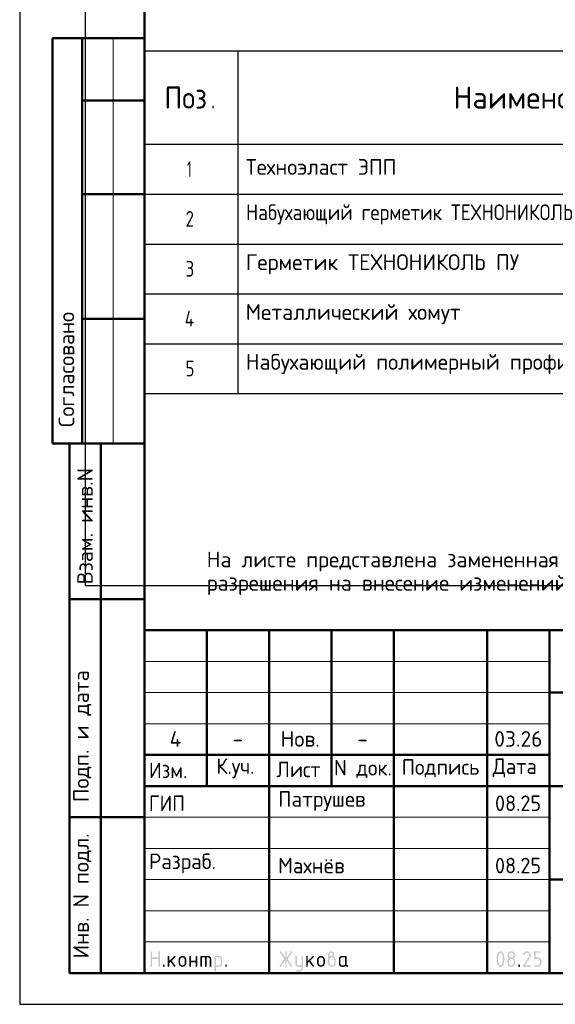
# Model space of a CAD drawing. Header units: millimetres. Extents: x 0 to 21000, y 0 to 29700.
# Tile 1 of 12: x 0 to 8593, y 0 to 15797. Entities that reach past the tile are written whole.
import ezdxf

# ---------------------------------------------------------------- set-up
doc = ezdxf.new("R2010")
doc.units = ezdxf.units.MM
doc.layers.add('Standard', color=7, linetype='Continuous', lineweight=25)
doc.layers.add('Общий02', color=7, linetype='Continuous', lineweight=18)
doc.styles.add('ISOCPEUR', font='txt')

msp = doc.modelspace()

# ---------------------------------------------------------------- hatches: boundary and pattern name
at = {"layer": 'Standard', "linetype": 'Continuous', "lineweight": 25, "transparency": 33554687}
for points in [[(2099, 614), (2099, 839), (2099, 840), (2099, 842), (2099, 843), (2100, 844), (2100, 845), (2101, 846), (2101, 847), (2102, 848), (2103, 849), (2104, 850), (2105, 850), (2106, 851), (2107, 851), (2109, 851), (2110, 851), (2112, 851), (2113, 851), (2115, 851), (2116, 851), (2117, 851), (2118, 850), (2119, 850), (2120, 849), (2121, 848), (2122, 847), (2122, 846), (2123, 845), (2123, 844), (2124, 843), (2124, 842), (2124, 840), (2124, 839), (2124, 751), (2224, 751), (2224, 839), (2224, 840), (2224, 842), (2224, 843), (2225, 844), (2225, 845), (2226, 846), (2226, 847), (2227, 848), (2228, 849), (2229, 850), (2230, 850), (2231, 851), (2232, 851), (2233, 851), (2235, 851), (2236, 851), (2238, 851), (2239, 851), (2241, 851), (2242, 851), (2243, 850), (2244, 850), (2245, 849), (2246, 848), (2247, 847), (2247, 846), (2248, 845), (2248, 844), (2249, 843), (2249, 842), (2249, 840), (2249, 839), (2249, 614), (2249, 612), (2249, 611), (2249, 609), (2248, 608), (2248, 607), (2247, 606), (2247, 605), (2246, 604), (2245, 604), (2244, 603), (2243, 602), (2242, 602), (2241, 602), (2239, 601), (2238, 601), (2236, 601), (2235, 601), (2233, 601), (2232, 602), (2231, 602), (2230, 602), (2229, 603), (2228, 604), (2227, 604), (2226, 605), (2226, 606), (2225, 607), (2225, 608), (2224, 609), (2224, 611), (2224, 612), (2224, 614), (2224, 726), (2124, 726), (2124, 614), (2124, 612), (2124, 611), (2124, 609), (2123, 608), (2123, 607), (2122, 606), (2122, 605), (2121, 604), (2120, 604), (2119, 603), (2118, 602), (2117, 602), (2116, 602), (2115, 601), (2113, 601), (2112, 601), (2110, 601), (2109, 601), (2107, 602), (2106, 602), (2105, 602), (2104, 603), (2103, 604), (2102, 604), (2101, 605), (2101, 606), (2100, 607), (2100, 608), (2099, 609), (2099, 611), (2099, 612)], [(4259, 704), (4194, 607), (4193, 605), (4192, 604), (4191, 603), (4190, 603), (4188, 602), (4187, 602), (4185, 601), (4183, 601), (4182, 601), (4180, 601), (4179, 602), (4178, 602), (4177, 603), (4176, 603), (4175, 604), (4174, 605), (4173, 605), (4173, 606), (4172, 607), (4172, 609), (4171, 610), (4171, 611), (4171, 613), (4171, 614), (4171, 616), (4172, 618), (4172, 619), (4173, 621), (4243, 726), (4173, 832), (4172, 833), (4172, 835), (4171, 837), (4171, 838), (4171, 840), (4171, 841), (4171, 843), (4172, 844), (4172, 845), (4173, 846), (4173, 847), (4174, 848), (4175, 849), (4176, 849), (4177, 850), (4178, 850), (4179, 851), (4181, 851), (4182, 851), (4184, 851), (4185, 851), (4187, 851), (4188, 851), (4189, 850), (4191, 849), (4192, 848), (4193, 847), (4194, 846), (4259, 749), (4259, 839), (4259, 840), (4259, 842), (4259, 843), (4259, 844), (4260, 845), (4260, 846), (4261, 847), (4262, 848), (4262, 849), (4263, 850), (4264, 850), (4266, 851), (4267, 851), (4268, 851), (4269, 851), (4271, 851), (4273, 851), (4274, 851), (4275, 851), (4277, 851), (4278, 850), (4279, 850), (4280, 849), (4280, 848), (4281, 847), (4282, 846), (4282, 845), (4283, 844), (4283, 843), (4283, 842), (4284, 840), (4284, 839), (4284, 749), (4348, 846), (4349, 847), (4350, 848), (4351, 849), (4353, 850), (4354, 851), (4356, 851), (4357, 851), (4359, 851), (4360, 851), (4361, 851), (4362, 851), (4363, 850), (4365, 850), (4366, 849), (4367, 848), (4367, 847), (4368, 847), (4369, 846), (4370, 845), (4370, 843), (4371, 842), (4371, 841), (4371, 840), (4371, 839), (4371, 837), (4371, 835), (4370, 833), (4369, 832), (4299, 726), (4369, 621), (4370, 619), (4371, 617), (4371, 616), (4371, 614), (4371, 613), (4371, 611), (4371, 610), (4370, 609), (4370, 608), (4369, 607), (4368, 606), (4368, 605), (4367, 604), (4366, 603), (4365, 603), (4364, 602), (4363, 602), (4361, 602), (4360, 601), (4359, 601), (4357, 601), (4356, 602), (4354, 602), (4353, 603), (4351, 603), (4350, 604), (4349, 605), (4348, 607), (4284, 704), (4284, 614), (4284, 612), (4283, 611), (4283, 609), (4283, 608), (4282, 607), (4282, 606), (4281, 605), (4280, 604), (4280, 604), (4279, 603), (4278, 602), (4277, 602), (4275, 602), (4274, 601), (4273, 601), (4271, 601), (4269, 601), (4268, 601), (4267, 602), (4266, 602), (4264, 602), (4263, 603), (4262, 604), (4262, 604), (4261, 605), (4260, 606), (4260, 607), (4259, 608), (4259, 609), (4259, 611), (4259, 612), (4259, 614)], [(8137, 851), (8140, 851), (8144, 851), (8147, 851), (8150, 850), (8153, 850), (8156, 849), (8158, 848), (8161, 847), (8164, 846), (8167, 844), (8169, 843), (8172, 841), (8174, 839), (8177, 837), (8179, 835), (8181, 833), (8184, 831), (8186, 828), (8188, 826), (8189, 823), (8191, 821), (8193, 818), (8194, 816), (8195, 813), (8196, 810), (8197, 807), (8198, 804), (8198, 801), (8199, 798), (8199, 795), (8200, 792), (8200, 789), (8200, 784), (8199, 780), (8198, 775), (8197, 771), (8195, 766), (8193, 762), (8191, 757), (8188, 753), (8110, 626), (8187, 626), (8189, 626), (8190, 626), (8191, 626), (8193, 626), (8194, 625), (8195, 625), (8196, 624), (8197, 623), (8197, 622), (8198, 621), (8198, 620), (8199, 619), (8199, 618), (8199, 617), (8200, 615), (8200, 614), (8200, 612), (8199, 611), (8199, 610), (8199, 608), (8198, 607), (8198, 606), (8197, 605), (8197, 604), (8196, 604), (8195, 603), (8194, 602), (8193, 602), (8191, 602), (8190, 601), (8189, 601), (8187, 601), (8087, 601), (8086, 601), (8084, 601), (8083, 602), (8082, 602), (8081, 602), (8080, 603), (8079, 604), (8078, 604), (8077, 605), (8076, 606), (8076, 607), (8075, 608), (8075, 609), (8075, 611), (8075, 612), (8075, 614), (8075, 616), (8075, 617), (8076, 619), (8077, 621), (8168, 768), (8170, 771), (8171, 773), (8172, 776), (8173, 778), (8174, 781), (8174, 783), (8175, 786), (8175, 789), (8175, 793), (8174, 796), (8173, 800), (8172, 803), (8171, 806), (8168, 809), (8166, 813), (8164, 815), (8161, 818), (8158, 820), (8155, 822), (8152, 823), (8148, 825), (8145, 826), (8141, 826), (8137, 826), (8135, 826), (8132, 826), (8129, 825), (8127, 824), (8124, 823), (8122, 822), (8119, 820), (8117, 818), (8114, 816), (8112, 814), (8110, 812), (8107, 809), (8105, 806), (8103, 802), (8100, 799), (8098, 795), (8097, 793), (8096, 792), (8095, 791), (8094, 790), (8092, 790), (8091, 789), (8089, 789), (8087, 789), (8086, 789), (8084, 789), (8083, 789), (8082, 790), (8081, 790), (8080, 791), (8079, 791), (8078, 792), (8077, 793), (8076, 794), (8076, 795), (8075, 796), (8075, 797), (8075, 798), (8075, 800), (8075, 801), (8075, 803), (8075, 804), (8075, 805), (8076, 806), (8079, 812), (8082, 817), (8085, 822), (8088, 826), (8092, 830), (8095, 834), (8099, 837), (8103, 840), (8107, 843), (8111, 845), (8115, 847), (8119, 848), (8123, 850), (8128, 851), (8132, 851)], [(8250, 739), (8250, 839), (8250, 840), (8250, 842), (8250, 843), (8250, 844), (8251, 845), (8251, 846), (8252, 847), (8253, 848), (8253, 849), (8254, 850), (8255, 850), (8257, 851), (8258, 851), (8259, 851), (8261, 851), (8262, 851), (8349, 851), (8351, 851), (8352, 851), (8354, 851), (8355, 851), (8356, 850), (8357, 850), (8358, 849), (8359, 848), (8359, 847), (8360, 846), (8361, 845), (8361, 844), (8361, 843), (8362, 842), (8362, 840), (8362, 839), (8362, 837), (8362, 836), (8361, 834), (8361, 833), (8361, 832), (8360, 831), (8359, 830), (8359, 829), (8358, 829), (8357, 828), (8356, 827), (8355, 827), (8354, 827), (8352, 826), (8351, 826), (8349, 826), (8275, 826), (8275, 751), (8312, 751), (8315, 751), (8318, 751), (8322, 751), (8324, 750), (8327, 750), (8330, 749), (8333, 748), (8336, 747), (8339, 746), (8341, 744), (8344, 743), (8347, 741), (8349, 739), (8351, 737), (8354, 735), (8356, 733), (8358, 731), (8360, 728), (8362, 726), (8364, 723), (8366, 721), (8367, 718), (8369, 715), (8370, 713), (8371, 710), (8372, 707), (8373, 704), (8373, 701), (8374, 698), (8374, 695), (8374, 692), (8374, 689), (8374, 664), (8374, 661), (8374, 657), (8374, 654), (8373, 651), (8373, 648), (8372, 645), (8371, 643), (8370, 640), (8369, 637), (8367, 634), (8366, 632), (8364, 629), (8362, 627), (8360, 624), (8358, 622), (8356, 620), (8354, 617), (8351, 615), (8349, 613), (8346, 612), (8344, 610), (8341, 608), (8339, 607), (8336, 606), (8333, 605), (8330, 604), (8327, 603), (8324, 602), (8321, 602), (8318, 602), (8315, 601), (8312, 601), (8262, 601), (8261, 601), (8259, 601), (8258, 602), (8257, 602), (8255, 602), (8254, 603), (8253, 604), (8253, 604), (8252, 605), (8251, 606), (8251, 607), (8250, 608), (8250, 610), (8250, 611), (8250, 612), (8250, 614), (8250, 615), (8250, 617), (8250, 618), (8250, 619), (8251, 620), (8251, 621), (8252, 622), (8253, 623), (8253, 624), (8254, 625), (8255, 625), (8257, 626), (8258, 626), (8259, 626), (8261, 626), (8262, 626), (8312, 626), (8316, 626), (8319, 627), (8323, 628), (8326, 629), (8330, 630), (8333, 632), (8336, 634), (8338, 637), (8341, 640), (8343, 643), (8345, 646), (8347, 649), (8348, 653), (8349, 656), (8349, 660), (8349, 664), (8349, 689), (8349, 693), (8349, 696), (8348, 700), (8347, 703), (8345, 707), (8343, 710), (8341, 713), (8338, 715), (8336, 718), (8333, 720), (8330, 722), (8326, 724), (8323, 725), (8319, 726), (8316, 726), (8312, 726), (8262, 726), (8261, 726), (8259, 726), (8258, 727), (8257, 727), (8255, 727), (8254, 728), (8253, 729), (8253, 729), (8252, 730), (8251, 731), (8251, 732), (8250, 733), (8250, 734), (8250, 736), (8250, 737)], [(2299, 626), (2299, 628), (2299, 629), (2299, 631), (2300, 632), (2300, 633), (2301, 634), (2301, 635), (2302, 636), (2303, 637), (2304, 637), (2305, 638), (2306, 638), (2307, 638), (2309, 639), (2310, 639), (2312, 639), (2313, 639), (2314, 639), (2316, 638), (2317, 638), (2318, 638), (2319, 637), (2320, 637), (2321, 636), (2322, 635), (2322, 634), (2323, 633), (2323, 632), (2324, 631), (2324, 629), (2324, 628), (2324, 626), (2324, 614), (2324, 612), (2324, 611), (2324, 610), (2323, 608), (2323, 607), (2322, 606), (2322, 605), (2321, 604), (2320, 604), (2319, 603), (2318, 602), (2317, 602), (2316, 602), (2314, 601), (2313, 601), (2312, 601), (2310, 601), (2309, 601), (2307, 602), (2306, 602), (2305, 602), (2304, 603), (2303, 604), (2302, 604), (2301, 605), (2301, 606), (2300, 607), (2300, 608), (2299, 610), (2299, 611), (2299, 612), (2299, 614)], [(2399, 694), (2478, 773), (2478, 773), (2479, 774), (2480, 775), (2482, 775), (2483, 776), (2484, 776), (2485, 776), (2486, 776), (2488, 776), (2489, 776), (2491, 776), (2492, 775), (2493, 775), (2494, 774), (2495, 774), (2496, 773), (2497, 772), (2497, 771), (2498, 770), (2498, 769), (2499, 768), (2499, 767), (2499, 765), (2499, 764), (2499, 762), (2499, 761), (2498, 760), (2498, 759), (2497, 758), (2497, 757), (2496, 756), (2495, 755), (2440, 700), (2496, 621), (2498, 619), (2498, 617), (2499, 616), (2499, 614), (2499, 612), (2499, 611), (2499, 609), (2498, 608), (2498, 607), (2497, 606), (2497, 605), (2496, 604), (2495, 604), (2494, 603), (2493, 602), (2492, 602), (2491, 602), (2489, 601), (2488, 601), (2486, 601), (2485, 601), (2483, 602), (2482, 602), (2481, 603), (2479, 603), (2478, 604), (2477, 605), (2476, 607), (2422, 682), (2399, 659), (2399, 614), (2399, 612), (2399, 611), (2399, 609), (2398, 608), (2398, 607), (2397, 606), (2397, 605), (2396, 604), (2395, 604), (2394, 603), (2393, 602), (2392, 602), (2391, 602), (2389, 601), (2388, 601), (2386, 601), (2385, 601), (2383, 601), (2382, 602), (2381, 602), (2380, 602), (2379, 603), (2378, 604), (2377, 604), (2376, 605), (2376, 606), (2375, 607), (2375, 608), (2374, 609), (2374, 611), (2374, 612), (2374, 614), (2374, 764), (2374, 765), (2374, 767), (2374, 768), (2375, 769), (2375, 770), (2376, 771), (2376, 772), (2377, 773), (2378, 774), (2379, 774), (2380, 775), (2381, 775), (2382, 776), (2383, 776), (2385, 776), (2386, 776), (2388, 776), (2389, 776), (2391, 776), (2392, 775), (2393, 775), (2394, 774), (2395, 774), (2396, 773), (2397, 772), (2397, 771), (2398, 770), (2398, 769), (2399, 768), (2399, 767), (2399, 765), (2399, 764)], [(2749, 676), (2749, 614), (2749, 612), (2748, 611), (2748, 609), (2748, 608), (2747, 607), (2747, 606), (2746, 605), (2746, 604), (2745, 604), (2744, 603), (2743, 602), (2742, 602), (2740, 602), (2739, 601), (2738, 601), (2736, 601), (2735, 601), (2733, 601), (2732, 602), (2731, 602), (2729, 602), (2729, 603), (2728, 604), (2727, 604), (2726, 605), (2725, 606), (2725, 607), (2724, 608), (2724, 609), (2724, 611), (2724, 612), (2724, 614), (2724, 764), (2724, 765), (2724, 767), (2724, 768), (2724, 769), (2725, 770), (2725, 771), (2726, 772), (2727, 773), (2728, 774), (2729, 774), (2729, 775), (2731, 775), (2732, 776), (2733, 776), (2735, 776), (2736, 776), (2738, 776), (2739, 776), (2740, 776), (2742, 775), (2743, 775), (2744, 774), (2745, 774), (2746, 773), (2746, 772), (2747, 771), (2747, 770), (2748, 769), (2748, 768), (2748, 767), (2749, 765), (2749, 764), (2749, 701), (2823, 701), (2823, 764), (2823, 765), (2824, 767), (2824, 768), (2824, 769), (2825, 770), (2825, 771), (2826, 772), (2826, 773), (2827, 774), (2828, 774), (2829, 775), (2830, 775), (2832, 776), (2833, 776), (2834, 776), (2836, 776), (2837, 776), (2839, 776), (2840, 776), (2841, 775), (2843, 775), (2843, 774), (2844, 774), (2845, 773), (2846, 772), (2847, 771), (2847, 770), (2848, 769), (2848, 768), (2848, 767), (2848, 765), (2848, 764), (2848, 614), (2848, 612), (2848, 611), (2848, 609), (2848, 608), (2847, 607), (2847, 606), (2846, 605), (2845, 604), (2844, 604), (2843, 603), (2843, 602), (2841, 602), (2840, 602), (2839, 601), (2837, 601), (2836, 601), (2834, 601), (2833, 601), (2832, 602), (2830, 602), (2829, 602), (2828, 603), (2827, 604), (2826, 604), (2826, 605), (2825, 606), (2825, 607), (2824, 608), (2824, 609), (2824, 611), (2823, 612), (2823, 614), (2823, 676)], [(2911, 776), (3023, 776), (3026, 776), (3028, 776), (3031, 776), (3033, 775), (3036, 775), (3038, 774), (3040, 773), (3043, 773), (3045, 772), (3047, 770), (3049, 769), (3051, 768), (3053, 767), (3055, 765), (3057, 763), (3059, 762), (3061, 760), (3062, 758), (3064, 756), (3065, 754), (3067, 752), (3068, 750), (3069, 748), (3070, 745), (3071, 743), (3071, 741), (3072, 739), (3072, 736), (3073, 734), (3073, 731), (3073, 729), (3073, 726), (3073, 614), (3073, 612), (3073, 611), (3073, 609), (3073, 608), (3072, 607), (3072, 606), (3071, 605), (3070, 604), (3069, 604), (3068, 603), (3067, 602), (3066, 602), (3065, 602), (3064, 601), (3062, 601), (3061, 601), (3059, 601), (3058, 601), (3057, 602), (3055, 602), (3054, 602), (3053, 603), (3052, 604), (3051, 604), (3051, 605), (3050, 606), (3049, 607), (3049, 608), (3049, 609), (3048, 611), (3048, 612), (3048, 614), (3048, 726), (3048, 729), (3048, 731), (3047, 734), (3046, 736), (3046, 738), (3044, 740), (3043, 742), (3041, 744), (3039, 746), (3037, 747), (3035, 748), (3033, 749), (3031, 750), (3028, 751), (3026, 751), (3023, 751), (2998, 751), (2998, 614), (2998, 612), (2998, 611), (2998, 609), (2998, 608), (2997, 607), (2997, 606), (2996, 605), (2995, 604), (2995, 604), (2994, 603), (2993, 602), (2991, 602), (2990, 602), (2989, 601), (2987, 601), (2986, 601), (2984, 601), (2983, 601), (2982, 602), (2980, 602), (2979, 602), (2978, 603), (2977, 604), (2977, 604), (2976, 605), (2975, 606), (2975, 607), (2974, 608), (2974, 609), (2974, 611), (2973, 612), (2973, 614), (2973, 751), (2924, 751), (2924, 614), (2924, 612), (2923, 611), (2923, 609), (2923, 608), (2922, 607), (2922, 606), (2921, 605), (2920, 604), (2920, 604), (2919, 603), (2918, 602), (2916, 602), (2915, 602), (2914, 601), (2913, 601), (2911, 601), (2909, 601), (2908, 601), (2907, 602), (2906, 602), (2904, 602), (2903, 603), (2902, 604), (2902, 604), (2901, 605), (2900, 606), (2900, 607), (2899, 608), (2899, 609), (2899, 611), (2898, 612), (2898, 614), (2898, 764), (2898, 765), (2899, 767), (2899, 768), (2899, 769), (2900, 770), (2900, 771), (2901, 772), (2902, 773), (2902, 774), (2903, 774), (2904, 775), (2906, 775), (2907, 776), (2908, 776), (2909, 776)], [(3298, 626), (3298, 628), (3298, 629), (3299, 631), (3299, 632), (3299, 633), (3300, 634), (3301, 635), (3301, 636), (3302, 637), (3303, 637), (3304, 638), (3305, 638), (3307, 638), (3308, 639), (3309, 639), (3311, 639), (3312, 639), (3314, 639), (3315, 638), (3316, 638), (3317, 638), (3318, 637), (3319, 637), (3320, 636), (3321, 635), (3322, 634), (3322, 633), (3323, 632), (3323, 631), (3323, 629), (3323, 628), (3323, 626), (3323, 614), (3323, 612), (3323, 611), (3323, 610), (3323, 608), (3322, 607), (3322, 606), (3321, 605), (3320, 604), (3319, 604), (3318, 603), (3317, 602), (3316, 602), (3315, 602), (3314, 601), (3312, 601), (3311, 601), (3309, 601), (3308, 601), (3307, 602), (3305, 602), (3304, 602), (3303, 603), (3302, 604), (3301, 604), (3301, 605), (3300, 606), (3299, 607), (3299, 608), (3299, 610), (3298, 611), (3298, 612), (3298, 614)], [(4521, 576), (4521, 601), (4471, 601), (4468, 601), (4466, 602), (4463, 602), (4461, 602), (4458, 603), (4456, 603), (4454, 604), (4452, 605), (4449, 606), (4447, 607), (4445, 608), (4443, 609), (4441, 611), (4439, 612), (4437, 614), (4436, 616), (4434, 618), (4432, 620), (4431, 622), (4429, 624), (4428, 626), (4427, 628), (4426, 630), (4425, 632), (4424, 634), (4423, 637), (4422, 639), (4422, 641), (4422, 644), (4421, 646), (4421, 649), (4421, 651), (4421, 764), (4421, 765), (4421, 767), (4421, 768), (4422, 769), (4422, 770), (4423, 771), (4423, 772), (4424, 773), (4425, 774), (4426, 774), (4427, 775), (4428, 775), (4429, 776), (4431, 776), (4432, 776), (4434, 776), (4435, 776), (4437, 776), (4438, 776), (4439, 775), (4440, 775), (4441, 774), (4442, 774), (4443, 773), (4444, 772), (4444, 771), (4445, 770), (4445, 769), (4446, 768), (4446, 767), (4446, 765), (4446, 764), (4446, 651), (4446, 649), (4447, 646), (4447, 644), (4448, 642), (4449, 640), (4450, 638), (4452, 636), (4454, 634), (4455, 632), (4457, 630), (4459, 629), (4462, 628), (4464, 627), (4466, 627), (4468, 626), (4471, 626), (4521, 626), (4521, 764), (4521, 765), (4521, 767), (4521, 768), (4522, 769), (4522, 770), (4523, 771), (4523, 772), (4524, 773), (4525, 774), (4526, 774), (4527, 775), (4528, 775), (4529, 776), (4530, 776), (4532, 776), (4533, 776), (4535, 776), (4536, 776), (4538, 776), (4539, 775), (4540, 775), (4541, 774), (4542, 774), (4543, 773), (4544, 772), (4544, 771), (4545, 770), (4545, 769), (4545, 768), (4546, 767), (4546, 765), (4546, 764), (4546, 576), (4546, 574), (4546, 571), (4545, 569), (4545, 566), (4545, 564), (4544, 562), (4543, 559), (4542, 557), (4541, 555), (4540, 553), (4539, 551), (4538, 549), (4537, 547), (4535, 545), (4533, 543), (4532, 541), (4530, 539), (4528, 538), (4526, 536), (4524, 535), (4522, 533), (4520, 532), (4518, 531), (4516, 530), (4514, 529), (4511, 528), (4509, 528), (4507, 527), (4504, 527), (4502, 527), (4499, 526), (4497, 526), (4446, 526), (4445, 526), (4443, 527), (4442, 527), (4441, 527), (4440, 528), (4439, 528), (4438, 529), (4437, 529), (4436, 530), (4435, 531), (4435, 532), (4434, 533), (4434, 535), (4434, 536), (4434, 537), (4434, 539), (4434, 540), (4434, 541), (4434, 542), (4435, 544), (4435, 545), (4436, 546), (4436, 547), (4437, 548), (4438, 549), (4439, 549), (4440, 550), (4442, 550), (4443, 551), (4444, 551), (4445, 551), (4446, 551), (4496, 551), (4499, 551), (4501, 552), (4503, 552), (4506, 553), (4508, 554), (4510, 555), (4512, 557), (4514, 558), (4515, 560), (4517, 562), (4518, 564), (4519, 566), (4520, 568), (4520, 571), (4521, 573)], [(4621, 694), (4700, 773), (4700, 773), (4701, 774), (4702, 775), (4704, 775), (4705, 776), (4706, 776), (4707, 776), (4708, 776), (4710, 776), (4711, 776), (4713, 776), (4714, 775), (4715, 775), (4716, 774), (4717, 774), (4718, 773), (4719, 772), (4719, 771), (4720, 770), (4720, 769), (4721, 768), (4721, 767), (4721, 765), (4721, 764), (4721, 762), (4721, 761), (4721, 760), (4720, 759), (4720, 758), (4719, 757), (4718, 756), (4717, 755), (4662, 700), (4719, 621), (4720, 619), (4720, 617), (4721, 616), (4721, 614), (4721, 612), (4721, 611), (4721, 609), (4720, 608), (4720, 607), (4719, 606), (4719, 605), (4718, 604), (4717, 604), (4716, 603), (4715, 602), (4714, 602), (4713, 602), (4711, 601), (4710, 601), (4708, 601), (4707, 601), (4705, 602), (4704, 602), (4703, 603), (4701, 603), (4700, 604), (4699, 605), (4698, 607), (4644, 682), (4621, 659), (4621, 614), (4621, 612), (4621, 611), (4621, 609), (4620, 608), (4620, 607), (4619, 606), (4619, 605), (4618, 604), (4617, 604), (4616, 603), (4615, 602), (4614, 602), (4613, 602), (4611, 601), (4610, 601), (4608, 601), (4607, 601), (4606, 601), (4604, 602), (4603, 602), (4602, 602), (4601, 603), (4600, 604), (4599, 604), (4598, 605), (4598, 606), (4597, 607), (4597, 608), (4596, 609), (4596, 611), (4596, 612), (4596, 614), (4596, 764), (4596, 765), (4596, 767), (4596, 768), (4597, 769), (4597, 770), (4598, 771), (4598, 772), (4599, 773), (4600, 774), (4601, 774), (4602, 775), (4603, 775), (4604, 776), (4606, 776), (4607, 776), (4608, 776), (4610, 776), (4611, 776), (4613, 776), (4614, 775), (4615, 775), (4616, 774), (4617, 774), (4618, 773), (4619, 772), (4619, 771), (4620, 770), (4620, 769), (4621, 768), (4621, 767), (4621, 765), (4621, 764)], [(8000, 626), (8000, 628), (8000, 629), (8000, 631), (8001, 632), (8001, 633), (8002, 634), (8002, 635), (8003, 636), (8004, 637), (8005, 637), (8006, 638), (8007, 638), (8008, 638), (8009, 639), (8011, 639), (8012, 639), (8014, 639), (8015, 639), (8017, 638), (8018, 638), (8019, 638), (8020, 637), (8021, 637), (8022, 636), (8023, 635), (8023, 634), (8024, 633), (8024, 632), (8024, 631), (8025, 629), (8025, 628), (8025, 626), (8025, 614), (8025, 612), (8025, 611), (8024, 610), (8024, 608), (8024, 607), (8023, 606), (8023, 605), (8022, 604), (8021, 604), (8020, 603), (8019, 602), (8018, 602), (8017, 602), (8015, 601), (8014, 601), (8012, 601), (8011, 601), (8009, 601), (8008, 602), (8007, 602), (8006, 602), (8005, 603), (8004, 604), (8003, 604), (8002, 605), (8002, 606), (8001, 607), (8001, 608), (8000, 610), (8000, 611), (8000, 612), (8000, 614)]]:
    msp.add_hatch(color=7, dxfattribs=at).paths.add_polyline_path(points, flags=16)
h = msp.add_hatch(color=7, dxfattribs=at)
h.paths.add_polyline_path([(4971, 764), (4975, 767), (4979, 769), (4982, 772), (4986, 773), (4990, 775), (4993, 775), (4997, 776), (5000, 776), (5002, 776), (5004, 777), (5006, 777), (5007, 778), (5009, 779), (5011, 781), (5013, 783), (5014, 785), (5016, 787), (5017, 789), (5018, 791), (5019, 793), (5020, 795), (5020, 797), (5021, 799), (5021, 801), (5021, 804), (5020, 806), (5020, 809), (5019, 811), (5018, 813), (5017, 815), (5015, 817), (5014, 819), (5012, 821), (5010, 822), (5008, 824), (5005, 824), (5003, 825), (5001, 826), (4998, 826), (4996, 826), (4993, 826), (4991, 826), (4988, 825), (4986, 824), (4984, 823), (4982, 822), (4980, 821), (4978, 819), (4976, 817), (4975, 815), (4973, 813), (4973, 811), (4972, 809), (4971, 806), (4971, 804), (4971, 801)])
h.paths.add_polyline_path([(5033, 771), (5037, 769), (5041, 767), (5045, 765), (5048, 762), (5052, 759), (5055, 756), (5058, 752), (5060, 748), (5063, 744), (5065, 740), (5067, 736), (5068, 732), (5069, 727), (5070, 723), (5070, 718), (5070, 714), (5070, 664), (5070, 661), (5070, 657), (5070, 654), (5069, 651), (5069, 648), (5068, 645), (5067, 642), (5066, 640), (5065, 637), (5063, 634), (5062, 632), (5060, 629), (5058, 627), (5056, 624), (5054, 622), (5052, 619), (5050, 617), (5048, 615), (5045, 613), (5043, 612), (5040, 610), (5037, 608), (5035, 607), (5032, 606), (5029, 605), (5026, 604), (5024, 603), (5021, 602), (5018, 602), (5014, 602), (5011, 601), (5008, 601), (5005, 601), (5002, 602), (4999, 602), (4996, 602), (4993, 603), (4990, 604), (4987, 605), (4984, 606), (4981, 607), (4979, 608), (4976, 610), (4973, 612), (4971, 613), (4968, 615), (4966, 617), (4964, 620), (4962, 622), (4960, 624), (4958, 627), (4956, 629), (4954, 632), (4953, 634), (4951, 637), (4950, 640), (4949, 643), (4948, 645), (4947, 648), (4947, 651), (4946, 654), (4946, 657), (4946, 661), (4946, 664), (4946, 801), (4946, 804), (4946, 806), (4946, 809), (4947, 811), (4947, 814), (4948, 816), (4948, 818), (4949, 821), (4950, 823), (4951, 825), (4953, 827), (4954, 829), (4955, 831), (4957, 833), (4958, 835), (4960, 837), (4962, 839), (4964, 840), (4966, 842), (4968, 843), (4970, 845), (4972, 846), (4974, 847), (4976, 848), (4979, 849), (4981, 849), (4983, 850), (4986, 850), (4988, 851), (4990, 851), (4993, 851), (4996, 851), (4998, 851), (5001, 851), (5003, 851), (5006, 850), (5008, 850), (5010, 849), (5013, 849), (5015, 848), (5017, 847), (5019, 846), (5021, 844), (5023, 843), (5025, 842), (5027, 840), (5029, 839), (5031, 837), (5033, 835), (5034, 833), (5036, 831), (5037, 829), (5039, 827), (5040, 825), (5041, 823), (5042, 821), (5043, 818), (5043, 816), (5044, 814), (5045, 811), (5045, 809), (5045, 806), (5045, 804), (5045, 801), (5045, 797), (5045, 792), (5044, 788), (5042, 784), (5041, 781), (5038, 777), (5036, 774)], flags=16)
h.paths.add_polyline_path([(5045, 664), (5045, 714), (5045, 718), (5045, 721), (5044, 725), (5043, 728), (5041, 732), (5039, 735), (5037, 738), (5035, 740), (5032, 743), (5029, 745), (5026, 747), (5023, 749), (5019, 750), (5016, 751), (5012, 751), (5008, 751), (5004, 751), (5001, 751), (4997, 750), (4994, 749), (4990, 747), (4987, 745), (4984, 743), (4982, 740), (4979, 738), (4977, 735), (4975, 732), (4973, 728), (4972, 725), (4971, 721), (4971, 718), (4971, 714), (4971, 664), (4971, 660), (4971, 656), (4972, 653), (4973, 649), (4975, 646), (4977, 643), (4979, 640), (4982, 637), (4984, 634), (4987, 632), (4990, 630), (4994, 629), (4997, 628), (5001, 627), (5004, 626), (5008, 626), (5012, 626), (5016, 627), (5019, 628), (5023, 629), (5026, 630), (5029, 633), (5032, 635), (5035, 637), (5037, 640), (5039, 643), (5041, 646), (5043, 649), (5044, 653), (5045, 656), (5045, 660)])
h = msp.add_hatch(color=7, dxfattribs=at)
h.paths.add_polyline_path([(7750, 726), (7750, 734), (7749, 742), (7749, 749), (7748, 756), (7747, 764), (7746, 771), (7745, 778), (7743, 785), (7742, 790), (7741, 795), (7739, 799), (7738, 803), (7736, 807), (7734, 810), (7732, 813), (7731, 816), (7729, 818), (7727, 820), (7724, 822), (7722, 824), (7720, 825), (7718, 826), (7715, 826), (7712, 826), (7710, 826), (7708, 826), (7705, 825), (7703, 824), (7701, 822), (7699, 820), (7696, 818), (7695, 816), (7693, 813), (7691, 810), (7689, 807), (7688, 803), (7686, 799), (7685, 794), (7683, 790), (7682, 785), (7680, 778), (7679, 770), (7678, 763), (7677, 756), (7676, 749), (7676, 741), (7675, 734), (7675, 726), (7675, 719), (7676, 711), (7676, 704), (7677, 696), (7678, 689), (7679, 682), (7680, 675), (7682, 668), (7683, 663), (7684, 658), (7686, 654), (7687, 650), (7689, 646), (7691, 643), (7693, 639), (7694, 637), (7696, 634), (7698, 632), (7701, 630), (7703, 629), (7705, 628), (7707, 627), (7710, 626), (7712, 626), (7715, 626), (7718, 627), (7720, 628), (7722, 629), (7724, 630), (7727, 632), (7729, 634), (7731, 637), (7732, 639), (7734, 643), (7736, 646), (7738, 650), (7739, 654), (7741, 658), (7742, 663), (7743, 668), (7745, 675), (7746, 682), (7747, 689), (7748, 696), (7749, 704), (7749, 711), (7750, 719)])
h.paths.add_polyline_path([(7775, 726), (7775, 721), (7775, 715), (7775, 710), (7774, 705), (7774, 699), (7773, 694), (7773, 689), (7772, 685), (7771, 680), (7771, 675), (7770, 671), (7769, 666), (7768, 662), (7766, 657), (7765, 653), (7764, 649), (7762, 643), (7760, 638), (7757, 633), (7755, 628), (7752, 624), (7749, 620), (7746, 616), (7743, 613), (7740, 610), (7736, 608), (7733, 606), (7729, 604), (7725, 603), (7721, 602), (7717, 601), (7712, 601), (7708, 601), (7704, 602), (7700, 603), (7696, 604), (7692, 606), (7689, 608), (7685, 610), (7682, 613), (7679, 616), (7676, 620), (7673, 624), (7670, 628), (7668, 632), (7665, 638), (7663, 643), (7661, 649), (7660, 653), (7659, 657), (7657, 661), (7656, 666), (7655, 670), (7654, 675), (7654, 680), (7653, 684), (7652, 689), (7652, 694), (7651, 699), (7651, 705), (7650, 710), (7650, 715), (7650, 721), (7650, 726), (7650, 732), (7650, 737), (7650, 743), (7651, 748), (7651, 753), (7652, 758), (7652, 763), (7653, 768), (7654, 773), (7654, 778), (7655, 782), (7656, 787), (7657, 791), (7659, 795), (7660, 800), (7661, 804), (7663, 810), (7665, 815), (7668, 820), (7670, 825), (7673, 829), (7676, 833), (7679, 836), (7682, 839), (7685, 842), (7689, 845), (7692, 847), (7696, 848), (7700, 850), (7704, 851), (7708, 851), (7712, 851), (7717, 851), (7721, 851), (7725, 850), (7729, 848), (7733, 847), (7736, 845), (7740, 842), (7743, 839), (7746, 836), (7749, 833), (7752, 829), (7755, 824), (7757, 820), (7760, 815), (7762, 810), (7764, 804), (7765, 799), (7766, 795), (7768, 791), (7769, 787), (7770, 782), (7771, 777), (7771, 773), (7772, 768), (7773, 763), (7773, 758), (7774, 753), (7774, 748), (7775, 743), (7775, 737), (7775, 732)], flags=16)
h = msp.add_hatch(color=7, dxfattribs=at)
h.paths.add_polyline_path([(7887, 626), (7891, 626), (7895, 627), (7898, 628), (7902, 629), (7905, 630), (7908, 632), (7911, 634), (7914, 637), (7917, 640), (7919, 643), (7921, 646), (7922, 649), (7923, 653), (7924, 656), (7925, 660), (7925, 664), (7925, 689), (7925, 693), (7924, 696), (7923, 700), (7922, 703), (7921, 707), (7919, 710), (7916, 713), (7914, 715), (7911, 718), (7908, 720), (7905, 722), (7902, 724), (7898, 725), (7895, 726), (7891, 726), (7887, 726), (7883, 726), (7880, 726), (7876, 725), (7873, 724), (7870, 722), (7867, 720), (7864, 718), (7861, 715), (7858, 713), (7856, 710), (7854, 707), (7853, 703), (7851, 700), (7851, 696), (7850, 693), (7850, 689), (7850, 664), (7850, 660), (7851, 656), (7851, 653), (7853, 649), (7854, 646), (7856, 643), (7858, 640), (7861, 637), (7864, 634), (7867, 632), (7870, 630), (7873, 629), (7876, 628), (7880, 627), (7883, 626)])
h.paths.add_polyline_path([(7887, 601), (7884, 601), (7881, 602), (7878, 602), (7875, 602), (7872, 603), (7869, 604), (7866, 605), (7863, 606), (7861, 607), (7858, 608), (7855, 610), (7853, 612), (7850, 613), (7848, 615), (7845, 617), (7843, 620), (7841, 622), (7839, 624), (7837, 627), (7835, 629), (7834, 632), (7832, 634), (7831, 637), (7830, 640), (7828, 643), (7828, 645), (7827, 648), (7826, 651), (7826, 654), (7825, 657), (7825, 661), (7825, 664), (7825, 689), (7825, 693), (7825, 696), (7826, 700), (7827, 704), (7827, 707), (7828, 710), (7830, 714), (7831, 717), (7833, 720), (7835, 723), (7837, 726), (7839, 729), (7841, 731), (7844, 734), (7847, 736), (7850, 739), (7847, 741), (7844, 744), (7841, 746), (7839, 749), (7837, 752), (7835, 755), (7833, 758), (7831, 761), (7830, 764), (7828, 767), (7827, 771), (7827, 774), (7826, 778), (7825, 781), (7825, 785), (7825, 789), (7825, 792), (7825, 795), (7826, 798), (7826, 801), (7827, 804), (7828, 807), (7828, 810), (7830, 813), (7831, 816), (7832, 818), (7834, 821), (7835, 823), (7837, 826), (7839, 828), (7841, 831), (7843, 833), (7845, 835), (7848, 837), (7850, 839), (7853, 841), (7855, 843), (7858, 844), (7861, 846), (7863, 847), (7866, 848), (7869, 849), (7872, 850), (7875, 850), (7878, 851), (7881, 851), (7884, 851), (7887, 851), (7891, 851), (7894, 851), (7897, 851), (7900, 850), (7903, 850), (7906, 849), (7909, 848), (7911, 847), (7914, 846), (7917, 844), (7919, 843), (7922, 841), (7924, 839), (7927, 837), (7929, 835), (7931, 833), (7934, 831), (7936, 828), (7938, 826), (7939, 823), (7941, 821), (7943, 818), (7944, 816), (7945, 813), (7946, 810), (7947, 807), (7948, 804), (7949, 801), (7949, 798), (7949, 795), (7950, 792), (7950, 789), (7950, 785), (7949, 781), (7949, 778), (7948, 774), (7947, 771), (7946, 767), (7945, 764), (7943, 761), (7942, 758), (7940, 755), (7938, 752), (7936, 749), (7933, 746), (7931, 744), (7928, 741), (7925, 739), (7929, 735), (7933, 732), (7937, 728), (7939, 724), (7942, 719), (7944, 715), (7946, 710), (7947, 705), (7948, 704), (7948, 702), (7948, 701), (7948, 699), (7949, 697), (7949, 695), (7949, 692), (7949, 690), (7949, 687), (7949, 684), (7950, 681), (7950, 678), (7950, 675), (7950, 671), (7950, 668), (7950, 664), (7950, 661), (7949, 657), (7949, 654), (7949, 651), (7948, 648), (7947, 645), (7946, 643), (7945, 640), (7944, 637), (7943, 634), (7941, 632), (7939, 629), (7938, 627), (7936, 624), (7934, 622), (7931, 620), (7929, 617), (7927, 615), (7924, 613), (7922, 612), (7919, 610), (7917, 608), (7914, 607), (7911, 606), (7909, 605), (7906, 604), (7903, 603), (7900, 602), (7897, 602), (7894, 602), (7891, 601)], flags=16)
h.paths.add_polyline_path([(7887, 751), (7891, 751), (7895, 752), (7898, 753), (7902, 754), (7905, 755), (7908, 757), (7911, 759), (7914, 762), (7917, 765), (7919, 768), (7921, 771), (7922, 774), (7923, 778), (7924, 781), (7925, 785), (7925, 789), (7925, 793), (7924, 796), (7923, 800), (7922, 803), (7921, 806), (7919, 809), (7916, 812), (7914, 815), (7911, 818), (7908, 820), (7905, 822), (7902, 823), (7898, 825), (7895, 826), (7891, 826), (7887, 826), (7883, 826), (7880, 826), (7876, 825), (7873, 823), (7870, 822), (7867, 820), (7864, 818), (7861, 815), (7858, 813), (7856, 810), (7854, 807), (7853, 803), (7851, 800), (7851, 796), (7850, 793), (7850, 789), (7850, 785), (7851, 781), (7851, 778), (7853, 774), (7854, 771), (7856, 768), (7858, 765), (7861, 762), (7864, 759), (7867, 757), (7870, 755), (7873, 754), (7876, 753), (7880, 752), (7883, 751)])
h = msp.add_hatch(color=7, dxfattribs=at)
h.paths.add_polyline_path([(2549, 664), (2549, 714), (2549, 717), (2549, 720), (2549, 723), (2550, 726), (2550, 729), (2551, 732), (2552, 735), (2553, 738), (2554, 740), (2556, 743), (2557, 746), (2559, 748), (2561, 751), (2563, 753), (2565, 756), (2567, 758), (2569, 760), (2572, 762), (2574, 764), (2577, 766), (2579, 768), (2582, 769), (2584, 770), (2587, 772), (2590, 773), (2593, 774), (2596, 774), (2599, 775), (2602, 776), (2605, 776), (2608, 776), (2611, 776), (2614, 776), (2618, 776), (2621, 776), (2624, 775), (2627, 774), (2630, 774), (2633, 773), (2635, 772), (2638, 770), (2641, 769), (2643, 768), (2646, 766), (2648, 764), (2651, 762), (2653, 760), (2655, 758), (2658, 756), (2660, 753), (2662, 751), (2663, 749), (2665, 746), (2666, 743), (2668, 741), (2669, 738), (2670, 735), (2671, 732), (2672, 729), (2672, 726), (2673, 723), (2673, 720), (2674, 717), (2674, 714), (2674, 664), (2674, 660), (2673, 657), (2673, 654), (2672, 651), (2672, 648), (2671, 645), (2670, 642), (2669, 640), (2668, 637), (2666, 634), (2665, 632), (2663, 629), (2662, 627), (2660, 624), (2658, 622), (2655, 620), (2653, 617), (2651, 615), (2648, 613), (2646, 612), (2643, 610), (2641, 608), (2638, 607), (2635, 606), (2632, 605), (2629, 604), (2627, 603), (2624, 602), (2621, 602), (2617, 602), (2614, 601), (2611, 601), (2608, 601), (2605, 602), (2602, 602), (2599, 602), (2596, 603), (2593, 604), (2590, 605), (2587, 606), (2584, 607), (2582, 608), (2579, 610), (2577, 612), (2574, 613), (2572, 615), (2569, 617), (2567, 620), (2565, 622), (2563, 624), (2561, 627), (2559, 629), (2557, 632), (2556, 634), (2554, 637), (2553, 640), (2552, 642), (2551, 645), (2550, 648), (2550, 651), (2549, 654), (2549, 657), (2549, 660)], flags=16)
h.paths.add_polyline_path([(2648, 664), (2648, 714), (2648, 718), (2648, 721), (2647, 725), (2646, 728), (2644, 732), (2642, 735), (2640, 738), (2638, 740), (2635, 743), (2632, 745), (2629, 747), (2625, 749), (2622, 750), (2619, 751), (2615, 751), (2611, 751), (2607, 751), (2604, 751), (2600, 750), (2597, 749), (2594, 747), (2590, 745), (2587, 743), (2585, 740), (2582, 738), (2580, 735), (2578, 732), (2577, 728), (2575, 725), (2574, 721), (2574, 718), (2574, 714), (2574, 664), (2574, 660), (2574, 656), (2575, 653), (2577, 649), (2578, 646), (2580, 643), (2582, 640), (2585, 637), (2587, 634), (2590, 632), (2593, 630), (2597, 629), (2600, 628), (2604, 627), (2607, 626), (2611, 626), (2615, 626), (2619, 627), (2622, 628), (2625, 629), (2629, 630), (2632, 633), (2635, 635), (2638, 637), (2640, 640), (2642, 643), (2644, 646), (2646, 649), (2647, 653), (2648, 656), (2648, 660)])
h = msp.add_hatch(color=7, dxfattribs=at)
h.paths.add_polyline_path([(3123, 764), (3123, 765), (3124, 767), (3124, 768), (3124, 769), (3125, 770), (3125, 771), (3126, 772), (3127, 773), (3127, 774), (3128, 774), (3129, 775), (3130, 775), (3132, 776), (3133, 776), (3134, 776), (3136, 776), (3198, 776), (3201, 776), (3203, 776), (3206, 776), (3208, 775), (3211, 775), (3213, 774), (3215, 773), (3218, 773), (3220, 772), (3222, 770), (3224, 769), (3226, 768), (3228, 767), (3230, 765), (3232, 763), (3234, 762), (3236, 760), (3237, 758), (3239, 756), (3240, 754), (3241, 752), (3243, 750), (3244, 748), (3245, 746), (3245, 743), (3246, 741), (3247, 739), (3247, 736), (3248, 734), (3248, 731), (3248, 729), (3248, 726), (3248, 651), (3248, 649), (3248, 646), (3248, 644), (3247, 641), (3247, 639), (3246, 637), (3245, 634), (3245, 632), (3244, 630), (3243, 628), (3241, 626), (3240, 624), (3239, 622), (3237, 620), (3236, 618), (3234, 616), (3232, 614), (3230, 612), (3228, 611), (3226, 609), (3224, 608), (3222, 607), (3220, 606), (3218, 605), (3215, 604), (3213, 603), (3211, 603), (3208, 602), (3206, 602), (3203, 602), (3201, 601), (3198, 601), (3148, 601), (3148, 539), (3148, 537), (3148, 536), (3148, 535), (3148, 533), (3147, 532), (3147, 531), (3146, 530), (3145, 529), (3145, 529), (3144, 528), (3143, 528), (3141, 527), (3140, 527), (3139, 527), (3138, 526), (3136, 526), (3134, 526), (3133, 527), (3132, 527), (3130, 527), (3129, 528), (3128, 528), (3127, 529), (3127, 529), (3126, 530), (3125, 531), (3125, 532), (3124, 533), (3124, 535), (3124, 536), (3123, 537), (3123, 539)], flags=16)
h.paths.add_polyline_path([(3148, 751), (3148, 626), (3198, 626), (3201, 626), (3203, 627), (3206, 627), (3208, 628), (3210, 629), (3212, 630), (3214, 632), (3216, 634), (3218, 635), (3219, 637), (3220, 639), (3221, 642), (3222, 644), (3223, 646), (3223, 649), (3223, 651), (3223, 726), (3223, 729), (3223, 731), (3222, 734), (3221, 736), (3220, 738), (3219, 740), (3218, 742), (3216, 744), (3214, 746), (3212, 747), (3210, 748), (3208, 749), (3206, 750), (3203, 751), (3201, 751), (3198, 751)])
h = msp.add_hatch(color=7, dxfattribs=at)
h.paths.add_polyline_path([(4771, 664), (4771, 714), (4771, 717), (4771, 720), (4771, 723), (4772, 726), (4773, 729), (4773, 732), (4774, 735), (4775, 738), (4777, 740), (4778, 743), (4779, 746), (4781, 748), (4783, 751), (4785, 753), (4787, 756), (4789, 758), (4791, 760), (4794, 762), (4796, 764), (4799, 766), (4801, 768), (4804, 769), (4806, 770), (4809, 772), (4812, 773), (4815, 774), (4818, 774), (4821, 775), (4824, 776), (4827, 776), (4830, 776), (4833, 776), (4836, 776), (4840, 776), (4843, 776), (4846, 775), (4849, 774), (4852, 774), (4855, 773), (4857, 772), (4860, 770), (4863, 769), (4865, 768), (4868, 766), (4871, 764), (4873, 762), (4875, 760), (4878, 758), (4880, 756), (4882, 753), (4884, 751), (4885, 749), (4887, 746), (4889, 743), (4890, 741), (4891, 738), (4892, 735), (4893, 732), (4894, 729), (4894, 726), (4895, 723), (4895, 720), (4896, 717), (4896, 714), (4896, 664), (4896, 660), (4895, 657), (4895, 654), (4894, 651), (4894, 648), (4893, 645), (4892, 642), (4891, 640), (4890, 637), (4888, 634), (4887, 632), (4885, 629), (4884, 627), (4882, 624), (4880, 622), (4877, 620), (4875, 617), (4873, 615), (4870, 613), (4868, 612), (4865, 610), (4863, 608), (4860, 607), (4857, 606), (4854, 605), (4852, 604), (4849, 603), (4846, 602), (4843, 602), (4840, 602), (4836, 601), (4833, 601), (4830, 601), (4827, 602), (4824, 602), (4821, 602), (4818, 603), (4815, 604), (4812, 605), (4809, 606), (4806, 607), (4804, 608), (4801, 610), (4799, 612), (4796, 613), (4794, 615), (4791, 617), (4789, 620), (4787, 622), (4785, 624), (4783, 627), (4781, 629), (4779, 632), (4778, 634), (4777, 637), (4775, 640), (4774, 642), (4773, 645), (4773, 648), (4772, 651), (4771, 654), (4771, 657), (4771, 660)], flags=16)
h.paths.add_polyline_path([(4871, 664), (4871, 714), (4871, 718), (4870, 721), (4869, 725), (4868, 728), (4866, 732), (4864, 735), (4862, 738), (4860, 740), (4857, 743), (4854, 745), (4851, 747), (4848, 749), (4844, 750), (4841, 751), (4837, 751), (4833, 751), (4829, 751), (4826, 751), (4822, 750), (4819, 749), (4816, 747), (4813, 745), (4810, 743), (4807, 740), (4804, 738), (4802, 735), (4800, 732), (4799, 728), (4797, 725), (4797, 721), (4796, 718), (4796, 714), (4796, 664), (4796, 660), (4797, 656), (4797, 653), (4799, 649), (4800, 646), (4802, 643), (4804, 640), (4807, 637), (4809, 634), (4812, 632), (4815, 630), (4819, 629), (4822, 628), (4826, 627), (4829, 626), (4833, 626), (4837, 626), (4841, 627), (4844, 628), (4848, 629), (4851, 630), (4854, 633), (4857, 635), (4860, 637), (4862, 640), (4864, 643), (4866, 646), (4868, 649), (4869, 653), (4870, 656), (4871, 660)])
h = msp.add_hatch(color=7, dxfattribs=at)
h.paths.add_polyline_path([(5220, 751), (5170, 751), (5168, 751), (5165, 751), (5163, 750), (5161, 749), (5159, 748), (5157, 747), (5155, 746), (5153, 744), (5151, 742), (5150, 740), (5148, 738), (5147, 736), (5147, 734), (5146, 731), (5146, 729), (5146, 726), (5146, 651), (5146, 649), (5146, 646), (5147, 644), (5147, 642), (5148, 640), (5150, 638), (5151, 636), (5153, 634), (5155, 632), (5157, 630), (5159, 629), (5161, 628), (5163, 627), (5166, 627), (5168, 626), (5170, 626), (5195, 626), (5198, 626), (5200, 627), (5203, 627), (5205, 628), (5207, 629), (5209, 630), (5211, 632), (5213, 634), (5215, 635), (5216, 637), (5218, 639), (5218, 642), (5219, 644), (5220, 646), (5220, 649), (5220, 651)])
h.paths.add_polyline_path([(5270, 614), (5270, 612), (5270, 611), (5270, 609), (5270, 608), (5269, 607), (5269, 606), (5268, 605), (5267, 604), (5266, 604), (5265, 603), (5264, 602), (5263, 602), (5262, 602), (5261, 601), (5259, 601), (5258, 601), (5253, 601), (5249, 602), (5246, 603), (5242, 605), (5238, 606), (5235, 609), (5232, 611), (5229, 615), (5226, 611), (5222, 609), (5218, 606), (5214, 605), (5210, 603), (5205, 602), (5200, 601), (5195, 601), (5170, 601), (5168, 601), (5165, 602), (5163, 602), (5160, 602), (5158, 603), (5156, 603), (5153, 604), (5151, 605), (5149, 606), (5147, 607), (5145, 608), (5143, 609), (5141, 611), (5139, 612), (5137, 614), (5135, 616), (5133, 618), (5132, 619), (5130, 621), (5129, 623), (5127, 625), (5126, 628), (5125, 630), (5124, 632), (5123, 634), (5123, 636), (5122, 639), (5121, 641), (5121, 644), (5121, 646), (5121, 649), (5121, 651), (5121, 726), (5121, 729), (5121, 731), (5121, 734), (5121, 736), (5122, 739), (5123, 741), (5123, 743), (5124, 746), (5125, 748), (5126, 750), (5127, 752), (5129, 754), (5130, 756), (5132, 758), (5133, 760), (5135, 762), (5137, 763), (5139, 765), (5141, 767), (5143, 768), (5145, 769), (5147, 770), (5149, 772), (5151, 773), (5153, 773), (5156, 774), (5158, 775), (5160, 775), (5163, 776), (5165, 776), (5168, 776), (5170, 776), (5233, 776), (5234, 776), (5236, 776), (5237, 776), (5238, 775), (5239, 775), (5240, 774), (5241, 774), (5242, 773), (5243, 772), (5244, 771), (5244, 770), (5245, 769), (5245, 768), (5245, 767), (5245, 765), (5245, 764), (5245, 639), (5245, 637), (5246, 636), (5246, 634), (5246, 633), (5246, 632), (5247, 631), (5248, 630), (5248, 629), (5249, 629), (5250, 628), (5251, 627), (5252, 627), (5254, 627), (5255, 626), (5256, 626), (5258, 626), (5259, 626), (5261, 626), (5262, 626), (5263, 625), (5264, 625), (5265, 625), (5266, 624), (5267, 623), (5268, 622), (5269, 621), (5269, 620), (5270, 619), (5270, 618), (5270, 617), (5270, 615)], flags=16)

# ---------------------------------------------------------------- linework, layer by layer
at = {"layer": 'Standard', "color": 7, "linetype": 'Continuous', "lineweight": 25, "transparency": 33554687}
for p, q in [((2000, 29200), (2000, 1058)), ((2000, 500), (20500, 500)), ((2000, 500), (20500, 500)), ((2000, 500), (20500, 500))]:
    msp.add_line(p, q, dxfattribs=at)
at = {"layer": 'Standard', "color": 7, "linetype": 'Continuous', "lineweight": 50, "transparency": 33554687}
for p, q in [((6, 15500), (0, 15500)), ((2000, 15500), (527, 15500)), ((527, 15500), (527, 9000)), ((527, 15500), (527, 9000)), ((1000, 15500), (1000, 9000)), ((2000, 14500), (1000, 14500)), ((2000, 13000), (1000, 13000)), ((2000, 11000), (1000, 11000)), ((0, 9000), (6, 9000)), ((527, 9000), (2000, 9000)), ((800, 500), (800, 9000)), ((800, 500), (800, 9000)), ((1300, 500), (1300, 9000)), ((800, 6500), (2000, 6500)), ((2000, 500), (2000, 6000)), ((2000, 6000), (20500, 6000)), ((3000, 3500), (3000, 6000)), ((4000, 500), (4000, 6000)), ((5000, 3500), (5000, 6000)), ((6000, 500), (6000, 6000)), ((7500, 500), (7500, 6000)), ((8500, 500), (8500, 6000)), ((8500, 5000), (20500, 5000)), ((2000, 4000), (8500, 4000)), ((2000, 4000), (8500, 4000)), ((2000, 3500), (8500, 3500)), ((2000, 3500), (8500, 3500)), ((8500, 3500), (20500, 3500)), ((800, 3000), (2000, 3000)), ((8500, 2000), (20500, 2000)), ((2000, 500), (800, 500))]:
    msp.add_line(p, q, dxfattribs=at)
at = {"layer": 'Standard', "color": 7, "linetype": 'Continuous', "lineweight": 13, "transparency": 33554687}
for p, q in [((1500, 15500), (1500, 9000)), ((2000, 5500), (8500, 5500)), ((2000, 5000), (8500, 5000)), ((2000, 4500), (8500, 4500)), ((2000, 3000), (8500, 3000)), ((2000, 2500), (8500, 2500)), ((2000, 2500), (8500, 2500)), ((2000, 2000), (8500, 2000)), ((2000, 2000), (8500, 2000)), ((2000, 1500), (8500, 1500)), ((2000, 1000), (8500, 1000))]:
    msp.add_line(p, q, dxfattribs=at)
at = {"layer": 'Standard', "color": 7, "linetype": 'Continuous', "lineweight": 25, "transparency": 33554687}
msp.add_lwpolyline([(0, 0), (21000, 0), (21000, 29700), (0, 29700), (0, 0)], close=True, dxfattribs=at)
for points in [[(1051, 29110), (1051, 6721), (20597, 6721), (20597, 29110), (1051, 29110)], [(20500, 6000), (2000, 6000), (2000, 500), (20500, 500), (20500, 6000)]]:
    msp.add_lwpolyline(points, dxfattribs=at)
at = {"layer": 'Standard', "color": 7, "linetype": 'Continuous', "lineweight": 50, "transparency": 33554687}
msp.add_lwpolyline([(2000, 29200), (20500, 29200), (20500, 500), (2000, 500), (2000, 29200)], close=True, dxfattribs=at)
at = {"layer": 'Общий02', "color": 7, "linetype": 'Continuous', "lineweight": -3, "transparency": 33554687}
for p, q in [((2000, 15297), (20495, 15297)), ((2000, 15297), (2000, 9798)), ((3499, 15297), (3499, 9798)), ((2000, 13799), (20495, 13799)), ((2000, 12999), (20495, 12999)), ((2000, 12198), (20495, 12198)), ((2000, 11398), (20495, 11398)), ((2000, 10598), (20495, 10598)), ((2000, 9798), (20495, 9798))]:
    msp.add_line(p, q, dxfattribs=at)

# ---------------------------------------------------------------- texts
at = {"layer": 'Standard', "color": 7, "linetype": 'Continuous', "lineweight": 50, "transparency": 33554687, "char_height": 250, "attachment_point": 7, "rotation": 90, "style": 'ISOCPEUR'}
for s, insert, width in [('\\A1;{\\fISOCPEUR|i0|b0;\\H250.000000;\\W1.000000;\\C7;Согласовано}\\P', (875, 9261), 2071.88), ('\\A1;{\\fISOCPEUR|i0|b0;\\H250.000000;\\W1.000000;\\C7;Взам. инв.N}\\P', (1173, 6736), 1909.1), ('\\A1;{\\fISOCPEUR|i0|b0;\\H250.000000;\\W1.000000;\\C7;Подп. и дата}\\P', (1149, 3242), 2197.06), ('\\A1;{\\fISOCPEUR|i0|b0;\\H250.000000;\\W1.000000;\\C7;Инв. N подл.}\\P', (1149, 734), 2021.79)]:
    msp.add_mtext(s, dxfattribs=dict(at, insert=insert, width=width))
at = {"layer": 'Standard', "color": 7, "linetype": 'Continuous', "lineweight": 13, "transparency": 33554687, "insert": (3000, 7262), "char_height": 250, "width": 14966.88, "attachment_point": 1, "line_spacing_factor": 0.903614}
msp.add_mtext('\\A1;{\\fISOCPEUR|i0|b0;\\H250.000000;\\W1.000000;\\C7;На листе представлена замененная (актуальная) версия. Содержание изменения см. в листе}\\P{\\fISOCPEUR|i0|b0;\\H250.000000;\\W1.000000;\\C7;разрешения на внесение изменений.}\\P', dxfattribs=at)
at = {"layer": 'Standard', "color": 7, "linetype": 'Continuous', "lineweight": 13, "transparency": 33554687, "char_height": 250, "attachment_point": 5, "style": 'ISOCPEUR'}
for s, insert, width in [('\\A1;{\\fISOCPEUR|i0|b0;\\H250.000000;\\W1.000000;\\C7;4}\\P', (2500, 4258), 300), ('\\A1;{\\fISOCPEUR|i0|b0;\\H250.000000;\\W1.000000;\\C7;Нов.}\\P', (4500, 4258), 740.74), ('\\A1;{\\fISOCPEUR|i0|b0;\\H250.000000;\\W1.000000;\\C7;03.26}\\P', (8000, 4258), 892.42), ('\\A1;{\\fISOCPEUR|i0|b0;\\H250.000000;\\W1.000000;\\C7;-}\\P', (3500, 4258), 272.22), ('\\A1;{\\fISOCPEUR|i0|b0;\\H250.000000;\\W1.000000;\\C7;-}\\P', (5500, 4258), 272.22)]:
    msp.add_mtext(s, dxfattribs=dict(at, insert=insert, width=width))
at = {"layer": 'Standard', "color": 7, "linetype": 'Continuous', "lineweight": 25, "transparency": 33554687, "char_height": 250, "attachment_point": 7, "style": 'ISOCPEUR'}
for s, insert, width in [('\\W0.93;Изм.', (2074, 3628), 752.88), ('\\W0.93;К.уч.', (3156, 3628), 816.02), ('\\W0.94;Лист', (4119, 3643), 866.91), ('\\W0.95;N док.', (5043, 3631), 1068.13), ('\\W0.96;Подпись', (6129, 3643), 1344.28), ('\\W0.94;Дата', (7588, 3643), 967.74), ('\\W0.92;ГИП', (2074, 3101), 689.6), ('\\W0.97;Патрушев', (4146, 3101), 1670.19), ('\\W0.94;08.25', (7625, 3101), 891.67), ('\\W0.96;Разраб.', (2074, 2101), 1306.55), ('\\W0.96;Махнёв', (4146, 2101), 1243.9), ('\\W0.94;08.25', (7625, 2101), 891.67)]:
    msp.add_mtext(s, dxfattribs=dict(at, insert=insert, width=width))
at = {"layer": 'Общий02', "color": 7, "linetype": 'Continuous', "lineweight": 35, "transparency": 33554687, "char_height": 354, "attachment_point": 7, "style": 'ISOCPEUR'}
for s, insert, width in [('\\W0.91;Поз', (2322, 14370), 922.37), ('\\W0.98;Наименование', (6957, 14370), 3286.05), ('\\W0.60;.', (3071, 14370), 212.13)]:
    msp.add_mtext(s, dxfattribs=dict(at, insert=insert, width=width))
at = {"layer": 'Общий02', "color": 7, "linetype": 'Continuous', "lineweight": 25, "transparency": 33554687, "attachment_point": 7, "style": 'ISOCPEUR'}
for s, insert, char_height, width in [('\\W0.56;1', (2686, 13274), 252.9, 196.68), ('\\W0.98;Техноэласт ЭПП', (3626, 13308), 252.86, 2727.12), ('\\W0.99;Набухающий герметик ТЕХНОНИКОЛЬ', (3626, 12512), 252.86, 6102.41), ('\\W0.78;2', (2661, 12474), 252.9, 275.11), ('\\W0.99;Герметик ТЕХНОНИКОЛЬ ПУ', (3626, 11712), 252.86, 4547.84), ('\\W0.78;3', (2661, 11674), 252.9, 275.11), ('\\W0.99;Металлический хомут', (3626, 10912), 252.86, 3637.36), ('\\W0.80;4', (2648, 10874), 252.9, 303.29), ('\\W0.99;Набухающий полимерный профиль ТЕХНОНИКОЛЬ ', (3626, 10112), 252.86, 8023.25), ('\\W0.78;5', (2661, 10074), 252.9, 275.11)]:
    msp.add_mtext(s, dxfattribs=dict(at, insert=insert, char_height=char_height, width=width))

doc.saveas('drawing.dxf')
